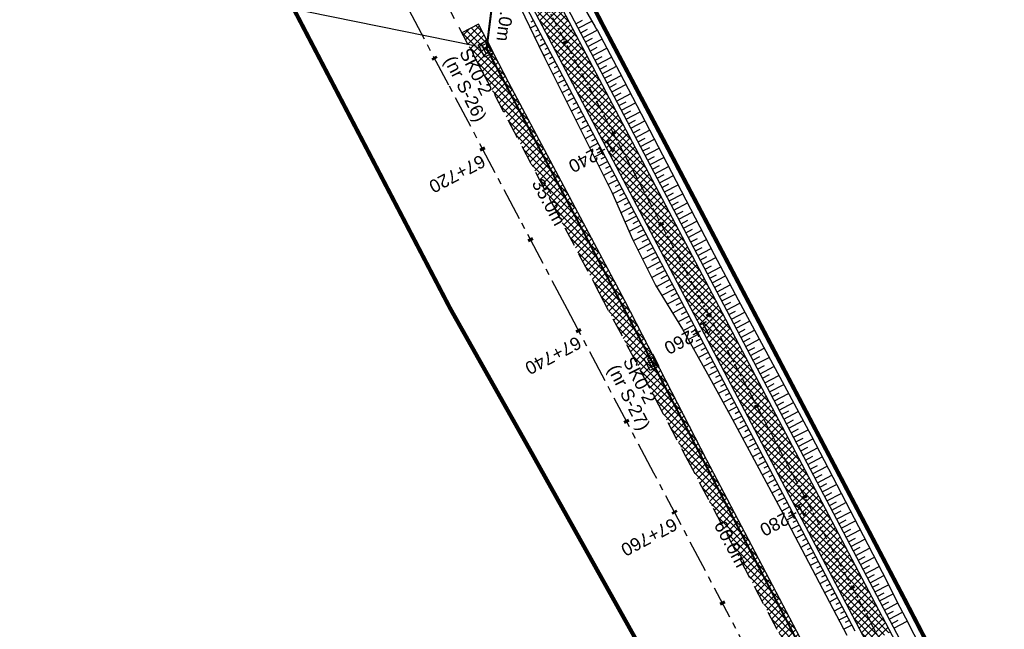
# Model space of a CAD drawing. Header units: metres. Extents: x 7529682 to 7533711, y 5721186 to 5727842.
# Tile 79 of 110: x 7530240 to 7530336, y 5726654 to 5726714. Entities that reach past the tile are written whole.
import ezdxf
from ezdxf import colors
from ezdxf.entities.mleader import LeaderData, LeaderLine
from ezdxf.math import Vec2, Vec3

# ---------------------------------------------------------------- set-up
doc = ezdxf.new("R2010")
doc.units = ezdxf.units.M
for name, pattern in [('817-dzialki-09-05-04$0$HIDDEN', [0.375, 0.25, -0.125]), ('CENTER', [50.8, 31.75, -6.35, 6.35, -6.35]), ('HIDDEN', [9.525, 6.35, -3.175])]:
    doc.linetypes.add(name, pattern=pattern)
for name, color, linetype in [('C-DROGI-SYTUACJA-ETYKIETY', 7, 'Continuous'), ('D-hatch-pobocza', 131, 'Continuous'), ('D-pobocza', 7, 'Continuous'), ('D-skarpa', 7, 'Continuous'), ('D-skarpa-kreskowanie', 7, 'Continuous')]:
    doc.layers.add(name, color=color, linetype=linetype)
doc.layers.add('D-hatch-ciag-pieszo-rowerowy', color=7, linetype='Continuous', lineweight=13, true_color=0xff9f80)
doc.layers.add('D-LR-etap-III', color=7, linetype='817-dzialki-09-05-04$0$HIDDEN', lineweight=50, true_color=0xff1aff)
for name, color, linetype, lineweight in [('D-krawędzie', 7, 'Continuous', 30), ('D-obrzeża', 7, 'Continuous', 30), ('D-oś', 10, 'CENTER', 30), ('Sieci-T-kanal technologiczny', 4, 'kt kanał technologiczny', 30)]:
    doc.layers.add(name, color=color, linetype=linetype, lineweight=lineweight)
for name, color, linetype, true_color in [('D-opis-KT-dlugosci', 7, 'Continuous', 0xff8000), ('D-opis-KT-studnie', 7, 'Continuous', 0xff8000), ('poprzeczki', 7, 'Continuous', 0x0000c7)]:
    doc.layers.add(name, color=color, linetype=linetype, true_color=true_color)
doc.styles.add('ARIAL', font='arial.ttf', dxfattribs={"height": 1})
doc.styles.get("Standard").update_dxf_attribs({"font": 'arial.ttf'})
doc.linetypes.add('kt kanał technologiczny', pattern='A,1,-0.8,["kt",Standard,S=0.5,R=0,X=-0.7,Y=-0.15],-0.3', length=2.1)
pattern_1 = [(45, (0, 0), (-0.33675960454, 0.33675960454), []), (135, (0, 0), (-0.33675960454, -0.33675960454), [])]

# ---------------------------------------------------------------- blocks, each defined once
blk = doc.blocks.new('AeccTickLine')
at = {"color": 0, "linetype": 'ByBlock', "lineweight": -2}
blk.add_line((0, 1), (0, -1), dxfattribs=at)
blk = doc.blocks.new('SKR2')
at = {"layer": 'Sieci-T-kanal technologiczny', "color": 2, "lineweight": 25}
for points in [[(0.028, -0.188), (0.958, -1.153), (0.282, -1.805), (-0.648, -0.84)], [(-0.038, -0.537), (0.607, -1.206), (0.233, -1.567), (-0.412, -0.898)]]:
    blk.add_lwpolyline(points, close=True, dxfattribs=at)
blk.add_lwpolyline([(-0.09, -1.232), (0.285, -0.872)], dxfattribs=at)

msp = doc.modelspace()

# ---------------------------------------------------------------- hatches: boundary and pattern name
at = {"layer": 'D-hatch-ciag-pieszo-rowerowy'}
h = msp.add_hatch(dxfattribs=at)
h.set_pattern_fill('ANSI37', color=256, scale=0.15, style=0)
h.set_pattern_definition(pattern_1)
h.paths.add_polyline_path([(7530290.543, 5726718.376, -0.059816), (7530286.289, 5726729.511), (7530285.062, 5726729.254, 0.060756), (7530289.362, 5726717.937), (7530322.484, 5726654.998), (7530323.29, 5726653.468), (7530324.387, 5726654.066), (7530323.59, 5726655.581)])
h.paths.add_polyline_path([(7530289.362, 5726717.937, -0.060756), (7530285.062, 5726729.254), (7530283.836, 5726728.997, 0.061696), (7530288.18, 5726717.498), (7530321.378, 5726654.416), (7530322.193, 5726652.869), (7530323.29, 5726653.468), (7530322.484, 5726654.998)])
at = {"layer": 'D-hatch-pobocza'}
h = msp.add_hatch(dxfattribs=at)
h.set_pattern_fill('ANSI37', color=256, scale=0.15, style=0)
h.set_pattern_definition(pattern_1)
h.paths.add_polyline_path([(7530484.05, 5726334.34), (7530471.92, 5726357.11), (7530458.95, 5726381.07), (7530447.57, 5726403.23), (7530435.55, 5726425.46), (7530424.34, 5726446.96), (7530408.22, 5726477.68), (7530396.72, 5726499.26), (7530381.74, 5726527.87), (7530371.44, 5726547.5), (7530359.58, 5726569.81), (7530349.42, 5726588.72), (7530332.29, 5726621.37), (7530323.72, 5726638.05), (7530306.54, 5726670.82), (7530298.56, 5726686.33), (7530287.26, 5726707.54), (7530284.291, 5726713.261), (7530282.67, 5726712.404), (7530284.501, 5726708.94), (7530291.376, 5726695.94), (7530296.046, 5726687.107), (7530304.464, 5726671.187), (7530316.604, 5726648.181), (7530333.058, 5726617.014), (7530350.004, 5726585.006), (7530367.258, 5726552.316), (7530385.763, 5726517.235), (7530404.054, 5726482.546), (7530421.087, 5726450.182), (7530442.442, 5726409.661), (7530463.421, 5726369.85), (7530489.269, 5726320.828), (7530506.412, 5726288.291), (7530524.315, 5726254.784), (7530540.549, 5726224.891), (7530548.273, 5726210.669), (7530551.697, 5726207.035), (7530543.21, 5726222.9), (7530538.34, 5726232.11), (7530533.7, 5726240.35), (7530511.95, 5726280.97), (7530499.24, 5726305.31)])

# ---------------------------------------------------------------- linework, layer by layer
at = {"layer": 'D-krawędzie', "linetype": 'HIDDEN', "ltscale": 0.3}
msp.add_lwpolyline([(7530204.081, 5726861.013), (7530247.82, 5726778.438), (7530252.22, 5726770.26), (7530259.735, 5726756.9), (7530263.782, 5726749.287), (7530270.196, 5726737.096), (7530272.433, 5726732.819), (7530276.009, 5726725.598), (7530279.7, 5726718.02), (7530284.501, 5726708.94), (7530291.376, 5726695.94), (7530296.046, 5726687.107), (7530304.464, 5726671.187), (7530316.604, 5726648.181), (7530333.058, 5726617.014), (7530350.004, 5726585.006), (7530367.258, 5726552.316), (7530385.763, 5726517.235), (7530404.054, 5726482.546)], dxfattribs=at)
at = {"layer": 'D-LR-etap-III', "ltscale": 10, "flags": 128}
msp.add_lwpolyline([(7531750.474, 5723895.103, 0.4, 0.4, 0), (7531750.505, 5723895.13, 0.4, 0.4, 0), (7531682.71, 5724022.92, 0.4, 0.4, 0), (7531619.177, 5724147.204, 0.4, 0.4, 0), (7531592.309, 5724198.489, 0.4, 0.4, 0), (7531553.264, 5724272.919, 0.4, 0.4, 0), (7531504.02, 5724366.79, 0.4, 0.4, 0), (7531482.09, 5724407.62, 0.4, 0.4, 0), (7531412.35, 5724541.183, 0.4, 0.4, 0), (7531388.464, 5724586.93, 0.4, 0.4, 0), (7531345.12, 5724669.94, 0.4, 0.4, 0), (7531127.66, 5725081.67, 0.4, 0.4, 0), (7531059.253, 5725211.041, 0.4, 0.4, 0), (7531008.007, 5725307.954, 0.4, 0.4, 0), (7530964.182, 5725390.836, 0.4, 0.4, 0), (7530914.557, 5725484.684, 0.4, 0.4, 0), (7530865.243, 5725577.494, 0.4, 0.4, 0), (7530840.085, 5725624.059, 0.4, 0.4, 0), (7530802.56, 5725694.925, 0.4, 0.4, 0), (7530755.54, 5725787.51, 0.4, 0.4, 0), (7530708.718, 5725876.303, 0.4, 0.4, 0), (7530695.12, 5725902.09, 0.4, 0.4, 0), (7530642.914, 5726001.078, 0.4, 0.4, 0), (7530634.935, 5726016.147, 0.4, 0.4, 0), (7530610.82, 5726061.93, 0.4, 0.4, 0), (7530610.82, 5726061.93, 0.4, 0.4, 0), (7530607.21, 5726063.51, 0.4, 0.4, 0), (7530597.42, 5726080.68, 0.4, 0.4, 0), (7530591.16, 5726088.44, 0.4, 0.4, 0), (7530581.28, 5726107.21, 0.4, 0.4, 0), (7530571.29, 5726130.56, 0.4, 0.4, 0), (7530549.555, 5726171.527, 0.4, 0.4, 0), (7530531.014, 5726206.474, 0.4, 0.4, 0), (7530516.461, 5726236.017, 0.4, 0.4, 0), (7530500.799, 5726266.141, 0.4, 0.4, 0), (7530491.35, 5726283.94, 0.4, 0.4, 0), (7530482.4, 5726303.41, 0.4, 0.4, 0), (7530482.4, 5726303.41, 0.4, 0.4, 0), (7530450.41, 5726357.28, 0.4, 0.4, 0), (7530397.759, 5726458.5, 0.4, 0.4, 0), (7530334.708, 5726583.665, 0.4, 0.4, 0), (7530303.939, 5726645.168, 0.4, 0.4, 0), (7530300.51, 5726651.778, 0.4, 0.4, 0), (7530289.214, 5726671.967, 0.4, 0.4, 0), (7530281.54, 5726685.57, 0.4, 0.4, 0), (7530261.371, 5726724.163, 0.4, 0.4, 0), (7530254.03, 5726738.21, 0.4, 0.4, 0), (7530197.22, 5726845.06, 0.4, 0.4, 0), (7530194.71, 5726849.15, 0.4, 0.4, 0), (7530195.92, 5726850.75, 0.4, 0.4, 0), (7530170.547, 5726892.961, 0.4, 0.4, 0), (7530143.175, 5726945.066, 0.4, 0.4, 0), (7530105.06, 5727018.32, 0.4, 0.4, 0), (7530100.06, 5727027.16, 0.4, 0.4, 0), (7530062.319, 5727099.625, 0.4, 0.4, 0), (7530015.379, 5727189.42, 0.4, 0.4, 0), (7529983.208, 5727250.207, 0.4, 0.4, 0), (7529953.284, 5727306.747, 0.4, 0.4, 0), (7529900.671, 5727406.159, 0.4, 0.4, 0), (7529890.63, 5727425.131, 0.4, 0.4, 0), (7529875.155, 5727454.426, 0.4, 0.4, 0), (7529857.56, 5727487.787, 0.4, 0.4, 0), (7529835.194, 5727530.193, 0.4, 0.4, 0), (7529811.741, 5727574.662, 0.4, 0.4, 0), (7529792.102, 5727611.923, 0.4, 0.4, 0), (7529768.066, 5727657.47, 0.4, 0.4, 0), (7529755.211, 5727682.131, 0.4, 0.4, 0), (7529753.31, 5727681.13, 0.4, 0.4, 0), (7529739.21, 5727707.77, 0.4, 0.4, 0), (7529735.395, 5727711.252, 0.4, 0.4, 0), (7529725.42, 5727730.2, 0.4, 0.4, 0), (7529723.55, 5727729.88, 0.4, 0.4, 0), (7529695.567, 5727782.932, 0.4, 0.4, 0), (7529717.68, 5727794.024, 0.4, 0.4, 0), (7529736.275, 5727758.647, 0.4, 0.4, 0), (7529736.275, 5727758.647, 0.4, 0.4, 0), (7529744.511, 5727750.406, 0.4, 0.4, 0), (7529744.511, 5727750.406, 0.4, 0.4, 0), (7529750.283, 5727738.55, 0.4, 0.4, 0), (7529777.109, 5727687.569, 0.4, 0.4, 0), (7529796.515, 5727651.33, 0.4, 0.4, 0), (7529814.938, 5727616.793, 0.4, 0.4, 0), (7529839.007, 5727572.304, 0.4, 0.4, 0), (7529860.618, 5727532.509, 0.4, 0.4, 0), (7529882.349, 5727491.504, 0.4, 0.4, 0), (7529904.865, 5727449.096, 0.4, 0.4, 0), (7529920.747, 5727418.885, 0.4, 0.4, 0), (7529946.677, 5727368.547, 0.4, 0.4, 0), (7529972.025, 5727320.573, 0.4, 0.4, 0), (7529987.74, 5727290.153, 0.4, 0.4, 0), (7529996.497, 5727273.662, 0.4, 0.4, 0), (7530017.541, 5727234.203, 0.4, 0.4, 0), (7530033.054, 5727204.864, 0.4, 0.4, 0), (7530051.623, 5727170.223, 0.4, 0.4, 0), (7530069.277, 5727137.016, 0.4, 0.4, 0), (7530089.385, 5727097.534, 0.4, 0.4, 0), (7530109.713, 5727060.747, 0.4, 0.4, 0), (7530136.77, 5727011.64, 0.4, 0.4, 0), (7530162.447, 5726962.744, 0.4, 0.4, 0), (7530187.674, 5726916.992, 0.4, 0.4, 0), (7530207.821, 5726879.335, 0.4, 0.4, 0), (7530230.626, 5726834.519, 0.4, 0.4, 0), (7530262.288, 5726776.618, 0.4, 0.4, 0), (7530277.51, 5726760.213, 0.4, 0.4, 0), (7530286.037, 5726744.107, 0.4, 0.4, 0), (7530288.097, 5726735.884, 0.4, 0.4, 0), (7530290.394, 5726725.047, 0.4, 0.4, 0), (7530296.177, 5726713.583, 0.4, 0.4, 0), (7530302.726, 5726701.182, 0.4, 0.4, 0), (7530325.685, 5726657.466, 0.4, 0.4, 0), (7530343.244, 5726623.649, 0.4, 0.4, 0), (7530360.23, 5726591.747, 0.4, 0.4, 0), (7530383.209, 5726548.059, 0.4, 0.4, 0), (7530406.018, 5726503.606, 0.4, 0.4, 0), (7530427.465, 5726462.62, 0.4, 0.4, 0), (7530447.928, 5726424.388, 0.4, 0.4, 0), (7530471.127, 5726379.921, 0.4, 0.4, 0), (7530490.501, 5726343.033, 0.4, 0.4, 0), (7530509.499, 5726306.733, 0.4, 0.4, 0), (7530529.89, 5726267.244, 0.4, 0.4, 0), (7530543.852, 5726238.99, 0.4, 0.4, 0), (7530554.809, 5726218.944, 0.4, 0.4, 0), (7530559.027, 5726212.223, 0.4, 0.4, 0), (7530563.061, 5726206.41, 0.4, 0.4, 0), (7530566.934, 5726200.464, 0.4, 0.4, 0), (7530569.771, 5726194.902, 0.4, 0.4, 0), (7530571.473, 5726191.282, 0.4, 0.4, 0), (7530572.839, 5726188.025, 0.4, 0.4, 0), (7530575.295, 5726182.035, 0.4, 0.4, 0), (7530579.737, 5726173.306, 0.4, 0.4, 0), (7530583.3, 5726167.41, 0.4, 0.4, 0), (7530593.4, 5726163.33, 0.4, 0.4, 0), (7530598.618, 5726155.264, 0.4, 0.4, 0), (7530608.258, 5726140.497, 0.4, 0.4, 0), (7530603.27, 5726136.83, 0.4, 0.4, 0), (7530606.53, 5726131.84, 0.4, 0.4, 0), (7530604.239, 5726124.217, 0.4, 0.4, 0), (7530605.847, 5726121.63, 0.4, 0.4, 0), (7530608.972, 5726116.164, 0.4, 0.4, 0), (7530618.114, 5726097.791, 0.4, 0.4, 0), (7530651.213, 5726034.96, 0.4, 0.4, 0), (7530670.244, 5725998.611, 0.4, 0.4, 0), (7530698.075, 5725945.953, 0.4, 0.4, 0), (7530716.506, 5725911.305, 0.4, 0.4, 0), (7530735.223, 5725875.667, 0.4, 0.4, 0), (7530752.504, 5725842.155, 0.4, 0.4, 0), (7530778.311, 5725793.501, 0.4, 0.4, 0), (7530797.5, 5725756.382, 0.4, 0.4, 0), (7530812.519, 5725728.289, 0.4, 0.4, 0), (7530820.039, 5725713.16, 0.4, 0.4, 0), (7530822.422, 5725710.194, 0.4, 0.4, 0), (7530833.155, 5725688.801, 0.4, 0.4, 0), (7530849.629, 5725656.159, 0.4, 0.4, 0), (7530867.983, 5725621.964, 0.4, 0.4, 0), (7530872.63, 5725612.888, 0.4, 0.4, 0), (7530880.354, 5725597.595, 0.4, 0.4, 0), (7530883.839, 5725593.389, 0.4, 0.4, 0), (7530891.782, 5725587.763, 0.4, 0.4, 0), (7530895.039, 5725584.281, 0.4, 0.4, 0), (7530897.034, 5725580.941, 0.4, 0.4, 0), (7530900.952, 5725579.946, 0.4, 0.4, 0), (7530904.81, 5725571.977, 0.4, 0.4, 0), (7530903.682, 5725568.566, 0.4, 0.4, 0), (7530908.901, 5725558.845, 0.4, 0.4, 0), (7530910.252, 5725545.672, 0.4, 0.4, 0), (7530912.873, 5725538.646, 0.4, 0.4, 0), (7530945.278, 5725478.464, 0.4, 0.4, 0), (7530959.692, 5725450.246, 0.4, 0.4, 0), (7531002.827, 5725368.192, 0.4, 0.4, 0), (7531044.704, 5725290.314, 0.4, 0.4, 0), (7531064.099, 5725253.213, 0.4, 0.4, 0), (7531083.01, 5725216.678, 0.4, 0.4, 0), (7531113.013, 5725158.466, 0.4, 0.4, 0), (7531137.364, 5725113.071, 0.4, 0.4, 0), (7531150.831, 5725086.712, 0.4, 0.4, 0), (7531159.746, 5725076.641, 0.4, 0.4, 0), (7531166.31, 5725074.58, 0.4, 0.4, 0), (7531172.29, 5725062.58, 0.4, 0.4, 0), (7531170.59, 5725055.606, 0.4, 0.4, 0), (7531173.733, 5725044.081, 0.4, 0.4, 0), (7531215.342, 5724964.86, 0.4, 0.4, 0), (7531238.054, 5724921.685, 0.4, 0.4, 0), (7531262.39, 5724875.283, 0.4, 0.4, 0), (7531295.587, 5724811.266, 0.4, 0.4, 0), (7531348.488, 5724712.363, 0.4, 0.4, 0), (7531363.741, 5724682.684, 0.4, 0.4, 0), (7531366.987, 5724675.865, 0.4, 0.4, 0), (7531382.541, 5724646.111, 0.4, 0.4, 0), (7531401.299, 5724610.875, 0.4, 0.4, 0), (7531428.965, 5724558.862, 0.4, 0.4, 0), (7531449.111, 5724520.398, 0.4, 0.4, 0), (7531477.293, 5724465.831, 0.4, 0.4, 0), (7531500.996, 5724421.113, 0.4, 0.4, 0), (7531512.122, 5724400.549, 0.4, 0.4, 0), (7531513.782, 5724396.757, 0.4, 0.4, 0), (7531526.32, 5724379.39, 0.4, 0.4, 0), (7531566.784, 5724302.736, 0.4, 0.4, 0), (7531612.277, 5724225.61, 0.4, 0.4, 0), (7531620.493, 5724210.548, 0.4, 0.4, 0), (7531631.578, 5724196.258, 0.4, 0.4, 0), (7531653.484, 5724152.434, 0.4, 0.4, 0), (7531661.151, 5724128.494, 0.4, 0.4, 0), (7531673.881, 5724101.186, 0.4, 0.4, 0), (7531684.691, 5724081.184, 0.4, 0.4, 0), (7531699.212, 5724051.17, 0.4, 0.4, 0), (7531704.034, 5724040.584, 0.4, 0.4, 0), (7531704.034, 5724040.584, 0.4, 0.4, 0), (7531703.913, 5724037.17, 0.4, 0.4, 0), (7531736.42, 5723969.232, 0.4, 0.4, 0), (7531738.285, 5723967.699, 0.4, 0.4, 0), (7531742.181, 5723962.346, 0.4, 0.4, 0), (7531744.286, 5723958.616, 0.4, 0.4, 0), (7531755.393, 5723944.193, 0.4, 0.4, 0), (7531758.69, 5723936.76, 0.4, 0.4, 0), (7531780.08, 5723929.25, 0.4, 0.4, 0), (7531792.612, 5723906.338, 0.4, 0.4, 0), (7531792.612, 5723906.338, 0.4, 0.4, 0), (7531756.962, 5723883.055, 0.4, 0.4, 0), (7531750.46, 5723895.13, 0.4, 0.4, 0), (7531750.46, 5723895.13, 0, 0, 0)], format="xyseb", dxfattribs=at)
at = {"layer": 'D-obrzeża'}
msp.add_lwpolyline([(7530280.403, 5726739.321), (7530281.108, 5726737.815, -0.03899), (7530283.13, 5726732.041), (7530283.709, 5726729.533, 0.064463), (7530288.18, 5726717.498), (7530321.378, 5726654.416)], format="xyb", dxfattribs=at)
at = {"layer": 'D-obrzeża', "linetype": 'ByBlock'}
msp.add_lwpolyline([(7530323.59, 5726655.58), (7530290.543, 5726718.376, -0.064463), (7530286.072, 5726730.411), (7530284.652, 5726736.563, 0.051126), (7530283.992, 5726738.494), (7530283.277, 5726740.048)], format="xyb", dxfattribs=at)
at = {"layer": 'D-obrzeża'}
for points in [[(7530323.59, 5726655.581), (7530341.029, 5726622.467), (7530357.948, 5726590.066), (7530380.911, 5726546.861), (7530404.057, 5726502.584), (7530425.547, 5726461.605)], [(7530321.378, 5726654.416), (7530338.815, 5726621.306), (7530355.736, 5726588.901), (7530378.7, 5726545.696), (7530401.842, 5726501.425), (7530423.333, 5726460.444)]]:
    msp.add_lwpolyline(points, dxfattribs=at)
at = {"layer": 'D-oś', "ltscale": 0.03}
msp.add_lwpolyline([(7530204.666, 5726877.528), (7530227.909, 5726832.904), (7530259.102, 5726774.826, 0.063585), (7530264.989, 5726766.578), (7530268.47, 5726762.818, -0.065084), (7530272.969, 5726756.475), (7530281.424, 5726740.504, -0.065084), (7530284.142, 5726733.217), (7530284.891, 5726729.972, 0.064463), (7530289.362, 5726717.937), (7530322.484, 5726654.998), (7530339.922, 5726621.886), (7530356.842, 5726589.483), (7530379.806, 5726546.279), (7530402.949, 5726502.005), (7530424.44, 5726461.025)], format="xyb", dxfattribs=at)
at = {"layer": 'D-oś', "ltscale": 0.1}
msp.add_lwpolyline([(7530400.958, 5726480.914), (7530382.667, 5726515.602), (7530364.162, 5726550.682), (7530346.91, 5726583.371), (7530329.964, 5726615.378), (7530313.508, 5726646.548), (7530301.37, 5726669.551), (7530292.952, 5726685.471), (7530288.281, 5726694.304), (7530281.407, 5726707.304), (7530276.579, 5726716.435), (7530272.867, 5726724.055), (7530269.314, 5726731.231), (7530267.097, 5726735.47), (7530260.688, 5726747.65), (7530256.664, 5726755.22), (7530249.153, 5726768.573), (7530244.732, 5726776.79), (7530200.988, 5726859.376)], dxfattribs=at)
at = {"layer": 'D-pobocza'}
for points in [[(7530280.762, 5726737.632), (7530280.762, 5726737.632, -0.053073), (7530282.643, 5726731.929), (7530283.237, 5726729.358, 0.064463), (7530287.708, 5726717.322), (7530320.936, 5726654.183)], [(7530285.148, 5726736.638), (7530286.545, 5726730.587, 0.064463), (7530291.016, 5726718.551), (7530324.033, 5726655.813)], [(7530324.032, 5726655.814), (7530341.472, 5726622.699), (7530358.39, 5726590.299), (7530381.354, 5726547.095), (7530404.5, 5726502.816), (7530425.99, 5726461.837), (7530446.37, 5726422.955), (7530469.336, 5726378.97), (7530488.808, 5726342.142), (7530507.967, 5726305.936), (7530528.543, 5726266.549), (7530543.47, 5726237.456), (7530554.277, 5726217.509, 0.020438), (7530555.929, 5726214.736), (7530563.577, 5726203.019, -0.024166), (7530565.554, 5726199.643), (7530568.768, 5726193.493, -0.021495), (7530570.611, 5726189.564), (7530573.478, 5726182.701, 0.022535), (7530575.38, 5726178.667), (7530582.909, 5726164.407)]]:
    msp.add_lwpolyline(points, format="xyb", dxfattribs=at)
msp.add_lwpolyline([(7530408.22, 5726477.68), (7530396.72, 5726499.26), (7530381.74, 5726527.87), (7530371.44, 5726547.5), (7530359.58, 5726569.81), (7530349.42, 5726588.72), (7530332.29, 5726621.37), (7530323.72, 5726638.05), (7530306.54, 5726670.82), (7530298.56, 5726686.33), (7530287.26, 5726707.54), (7530284.291, 5726713.261), (7530282.67, 5726712.404)], dxfattribs=at)
at = {"layer": 'D-skarpa', "linetype": 'Continuous'}
for points in [[(7530293.158, 5726717.333), (7530295.653, 5726712.996), (7530295.703, 5726712.911), (7530295.875, 5726712.623), (7530298.026, 5726708.595), (7530302.64, 5726699.723), (7530304.941, 5726695.284), (7530307.242, 5726690.845), (7530309.571, 5726686.42), (7530314.316, 5726677.617), (7530316.687, 5726673.215), (7530321.296, 5726664.34), (7530323.599, 5726659.902), (7530325.337, 5726656.5), (7530325.873, 5726655.45), (7530333.053, 5726641.4)], [(7530288.395, 5726714.827), (7530290.567, 5726710.32), (7530290.609, 5726710.23), (7530290.752, 5726709.927), (7530292.792, 5726705.84), (7530297.277, 5726696.9), (7530299.283, 5726692.306), (7530301.533, 5726687.84), (7530304.166, 5726683.576), (7530306.593, 5726679.203), (7530309.013, 5726674.826), (7530311.382, 5726670.423), (7530313.744, 5726666.016), (7530320.155, 5726653.773)]]:
    msp.add_lwpolyline(points, dxfattribs=at)
at = {"layer": 'D-skarpa-kreskowanie', "linetype": 'Continuous'}
for p, q in [((7530289.667, 5726713.6, 107.377), (7530289.395, 5726713.457, 107.172)), ((7530293.782, 5726713.294, 107.488), (7530294.434, 5726713.638, 106.997)), ((7530294.015, 5726712.852, 107.484), (7530295.336, 5726713.547, 106.489)), ((7530289.9, 5726713.157, 107.373), (7530289.341, 5726712.863, 106.952)), ((7530290.132, 5726712.715, 107.368), (7530289.845, 5726712.564, 107.152)), ((7530294.248, 5726712.41, 107.479), (7530294.917, 5726712.761, 106.976)), ((7530294.481, 5726711.967, 107.478), (7530295.839, 5726712.682, 106.455)), ((7530290.365, 5726712.272, 107.364), (7530289.776, 5726711.962, 106.92)), ((7530290.598, 5726711.83, 107.36), (7530290.295, 5726711.671, 107.132)), ((7530294.714, 5726711.525, 107.479), (7530295.396, 5726711.883, 106.965)), ((7530294.947, 5726711.082, 107.479), (7530296.313, 5726711.801, 106.45)), ((7530290.831, 5726711.387, 107.355), (7530290.21, 5726711.061, 106.887)), ((7530291.297, 5726710.502, 107.348), (7530290.643, 5726710.158, 106.856)), ((7530291.064, 5726710.945, 107.351), (7530290.746, 5726710.777, 107.111)), ((7530295.18, 5726710.64, 107.48), (7530295.864, 5726711, 106.964)), ((7530295.412, 5726710.197, 107.48), (7530296.785, 5726710.919, 106.447)), ((7530291.762, 5726709.618, 107.349), (7530291.084, 5726709.261, 106.838)), ((7530291.53, 5726710.06, 107.349), (7530291.195, 5726709.884, 107.097)), ((7530295.645, 5726709.755, 107.481), (7530296.333, 5726710.116, 106.963)), ((7530295.878, 5726709.312, 107.482), (7530297.256, 5726710.037, 106.444)), ((7530292.228, 5726708.733, 107.35), (7530291.531, 5726708.366, 106.825)), ((7530291.995, 5726709.175, 107.35), (7530291.651, 5726708.994, 107.091)), ((7530296.111, 5726708.87, 107.482), (7530296.801, 5726709.233, 106.962)), ((7530296.344, 5726708.427, 107.483), (7530297.727, 5726709.155, 106.441)), ((7530292.694, 5726707.848, 107.351), (7530291.978, 5726707.471, 106.812)), ((7530292.461, 5726708.29, 107.351), (7530292.108, 5726708.104, 107.085)), ((7530296.577, 5726707.985, 107.483), (7530297.27, 5726708.349, 106.961)), ((7530296.81, 5726707.542, 107.484), (7530298.195, 5726708.271, 106.44)), ((7530293.16, 5726706.963, 107.352), (7530292.425, 5726706.576, 106.799)), ((7530292.927, 5726707.405, 107.352), (7530292.564, 5726707.214, 107.079)), ((7530297.042, 5726707.1, 107.484), (7530297.734, 5726707.464, 106.963)), ((7530297.275, 5726706.657, 107.485), (7530298.656, 5726707.384, 106.445)), ((7530293.625, 5726706.078, 107.354), (7530292.872, 5726705.681, 106.786)), ((7530293.392, 5726706.52, 107.353), (7530293.02, 5726706.324, 107.073)), ((7530297.508, 5726706.215, 107.485), (7530298.197, 5726706.578, 106.966)), ((7530297.741, 5726705.772, 107.486), (7530299.117, 5726706.497, 106.449)), ((7530297.974, 5726705.33, 107.487), (7530298.661, 5726705.692, 106.969)), ((7530294.091, 5726705.193, 107.355), (7530293.32, 5726704.787, 106.774)), ((7530293.858, 5726705.635, 107.354), (7530293.477, 5726705.435, 107.067)), ((7530294.324, 5726704.75, 107.355), (7530293.934, 5726704.545, 107.062)), ((7530298.207, 5726704.888, 107.487), (7530299.579, 5726705.61, 106.453)), ((7530298.44, 5726704.445, 107.488), (7530299.124, 5726704.806, 106.972)), ((7530298.672, 5726704.003, 107.488), (7530300.04, 5726704.722, 106.458)), ((7530294.557, 5726704.308, 107.356), (7530293.769, 5726703.893, 106.762)), ((7530294.789, 5726703.865, 107.356), (7530294.391, 5726703.656, 107.056)), ((7530298.905, 5726703.56, 107.489), (7530299.588, 5726703.919, 106.974)), ((7530299.138, 5726703.118, 107.489), (7530300.501, 5726703.835, 106.462)), ((7530295.022, 5726703.423, 107.357), (7530294.217, 5726702.999, 106.75)), ((7530295.255, 5726702.98, 107.357), (7530294.848, 5726702.766, 107.051)), ((7530299.371, 5726702.675, 107.49), (7530300.052, 5726703.033, 106.977)), ((7530299.604, 5726702.233, 107.49), (7530300.963, 5726702.948, 106.467)), ((7530295.488, 5726702.538, 107.358), (7530294.666, 5726702.105, 106.738)), ((7530295.721, 5726702.096, 107.359), (7530295.305, 5726701.877, 107.046)), ((7530299.837, 5726701.79, 107.491), (7530300.515, 5726702.147, 106.98)), ((7530300.07, 5726701.348, 107.492), (7530301.424, 5726702.061, 106.471)), ((7530295.954, 5726701.653, 107.359), (7530295.114, 5726701.211, 106.727)), ((7530296.187, 5726701.211, 107.36), (7530295.763, 5726700.987, 107.04)), ((7530300.302, 5726700.905, 107.492), (7530300.979, 5726701.261, 106.983)), ((7530300.535, 5726700.463, 107.493), (7530301.885, 5726701.173, 106.475)), ((7530296.419, 5726700.768, 107.36), (7530295.563, 5726700.317, 106.715)), ((7530296.652, 5726700.326, 107.361), (7530296.22, 5726700.098, 107.035)), ((7530300.768, 5726700.02, 107.493), (7530301.442, 5726700.375, 106.985)), ((7530301.001, 5726699.578, 107.494), (7530302.347, 5726700.286, 106.48)), ((7530296.885, 5726699.883, 107.361), (7530296.011, 5726699.423, 106.703)), ((7530297.351, 5726698.998, 107.362), (7530296.46, 5726698.529, 106.691)), ((7530297.118, 5726699.441, 107.362), (7530296.677, 5726699.208, 107.029)), ((7530301.234, 5726699.135, 107.494), (7530301.906, 5726699.489, 106.988)), ((7530301.467, 5726698.693, 107.495), (7530302.808, 5726699.399, 106.485)), ((7530297.817, 5726698.113, 107.364), (7530296.908, 5726697.635, 106.679)), ((7530297.584, 5726698.556, 107.363), (7530297.134, 5726698.319, 107.024)), ((7530301.699, 5726698.251, 107.495), (7530302.369, 5726698.603, 106.991)), ((7530301.932, 5726697.808, 107.496), (7530303.268, 5726698.511, 106.49)), ((7530298.282, 5726697.228, 107.365), (7530297.348, 5726696.737, 106.661)), ((7530298.049, 5726697.671, 107.364), (7530297.591, 5726697.43, 107.019)), ((7530302.165, 5726697.366, 107.497), (7530302.832, 5726697.716, 106.994)), ((7530302.398, 5726696.923, 107.497), (7530303.728, 5726697.623, 106.495)), ((7530298.748, 5726696.343, 107.366), (7530297.749, 5726695.818, 106.614)), ((7530298.515, 5726696.786, 107.365), (7530298.032, 5726696.532, 107.001)), ((7530302.631, 5726696.481, 107.498), (7530303.295, 5726696.83, 106.998)), ((7530302.864, 5726696.038, 107.498), (7530304.189, 5726696.735, 106.5)), ((7530299.214, 5726695.459, 107.367), (7530298.151, 5726694.899, 106.566)), ((7530298.981, 5726695.901, 107.366), (7530298.465, 5726695.63, 106.978)), ((7530303.097, 5726695.596, 107.499), (7530303.758, 5726695.944, 107.001)), ((7530303.329, 5726695.153, 107.499), (7530304.649, 5726695.848, 106.505)), ((7530299.679, 5726694.574, 107.368), (7530298.552, 5726693.98, 106.519)), ((7530299.447, 5726695.016, 107.367), (7530298.899, 5726694.728, 106.955)), ((7530303.562, 5726694.711, 107.5), (7530304.221, 5726695.057, 107.004)), ((7530303.795, 5726694.268, 107.5), (7530305.109, 5726694.96, 106.51)), ((7530304.028, 5726693.826, 107.501), (7530304.684, 5726694.171, 107.007)), ((7530300.145, 5726693.689, 107.369), (7530298.953, 5726693.061, 106.471)), ((7530299.912, 5726694.131, 107.369), (7530299.332, 5726693.826, 106.932)), ((7530300.378, 5726693.246, 107.37), (7530299.766, 5726692.924, 106.909)), ((7530304.261, 5726693.383, 107.502), (7530305.569, 5726694.072, 106.516)), ((7530304.494, 5726692.941, 107.502), (7530305.147, 5726693.284, 107.01)), ((7530300.611, 5726692.804, 107.37), (7530299.363, 5726692.147, 106.43)), ((7530300.844, 5726692.361, 107.371), (7530300.216, 5726692.031, 106.898)), ((7530304.727, 5726692.498, 107.503), (7530306.03, 5726693.184, 106.521)), ((7530304.959, 5726692.056, 107.503), (7530305.61, 5726692.398, 107.013)), ((7530305.192, 5726691.613, 107.504), (7530306.49, 5726692.296, 106.526)), ((7530301.077, 5726691.919, 107.371), (7530299.813, 5726691.254, 106.419)), ((7530301.309, 5726691.476, 107.372), (7530300.674, 5726691.142, 106.893)), ((7530305.425, 5726691.171, 107.504), (7530306.073, 5726691.512, 107.017)), ((7530305.658, 5726690.729, 107.505), (7530306.95, 5726691.408, 106.532)), ((7530301.542, 5726691.034, 107.373), (7530300.263, 5726690.361, 106.409)), ((7530301.775, 5726690.591, 107.373), (7530301.132, 5726690.253, 106.888)), ((7530305.891, 5726690.286, 107.506), (7530306.535, 5726690.625, 107.02)), ((7530306.124, 5726689.844, 107.506), (7530307.412, 5726690.522, 106.535)), ((7530302.008, 5726690.149, 107.374), (7530300.713, 5726689.467, 106.398)), ((7530302.241, 5726689.706, 107.374), (7530301.589, 5726689.364, 106.883)), ((7530306.357, 5726689.401, 107.507), (7530307.001, 5726689.74, 107.021)), ((7530306.589, 5726688.959, 107.507), (7530307.878, 5726689.637, 106.536)), ((7530302.474, 5726689.264, 107.375), (7530301.163, 5726688.574, 106.387)), ((7530302.707, 5726688.821, 107.375), (7530302.047, 5726688.475, 106.879)), ((7530306.822, 5726688.516, 107.508), (7530307.467, 5726688.855, 107.022)), ((7530307.055, 5726688.074, 107.508), (7530308.344, 5726688.752, 106.538)), ((7530302.939, 5726688.379, 107.376), (7530301.627, 5726687.688, 106.387)), ((7530303.405, 5726687.494, 107.377), (7530302.153, 5726686.835, 106.434)), ((7530303.172, 5726687.937, 107.376), (7530302.531, 5726687.599, 106.893)), ((7530307.288, 5726687.631, 107.509), (7530307.932, 5726687.97, 107.023)), ((7530307.521, 5726687.189, 107.509), (7530308.809, 5726687.867, 106.539)), ((7530303.871, 5726686.609, 107.378), (7530302.68, 5726685.983, 106.481)), ((7530303.638, 5726687.052, 107.378), (7530303.027, 5726686.73, 106.918)), ((7530307.754, 5726686.746, 107.51), (7530308.398, 5726687.085, 107.025)), ((7530307.987, 5726686.304, 107.511), (7530309.275, 5726686.982, 106.54)), ((7530304.337, 5726685.724, 107.379), (7530303.207, 5726685.13, 106.528)), ((7530304.104, 5726686.167, 107.379), (7530303.524, 5726685.861, 106.942)), ((7530308.219, 5726685.861, 107.511), (7530308.864, 5726686.2, 107.026)), ((7530308.452, 5726685.419, 107.512), (7530309.744, 5726686.099, 106.538)), ((7530304.802, 5726684.839, 107.38), (7530303.733, 5726684.277, 106.575)), ((7530304.569, 5726685.282, 107.38), (7530304.02, 5726684.992, 106.966)), ((7530308.685, 5726684.976, 107.512), (7530309.333, 5726685.318, 107.024)), ((7530308.918, 5726684.534, 107.513), (7530310.219, 5726685.219, 106.533)), ((7530305.268, 5726683.954, 107.381), (7530304.253, 5726683.42, 106.617)), ((7530305.035, 5726684.397, 107.381), (7530304.516, 5726684.124, 106.99)), ((7530309.151, 5726684.091, 107.513), (7530309.803, 5726684.435, 107.022)), ((7530309.384, 5726683.649, 107.514), (7530310.693, 5726684.338, 106.527)), ((7530305.734, 5726683.069, 107.383), (7530304.738, 5726682.545, 106.632)), ((7530305.501, 5726683.512, 107.382), (7530304.998, 5726683.247, 107.003)), ((7530309.617, 5726683.207, 107.514), (7530310.274, 5726683.552, 107.019)), ((7530309.849, 5726682.764, 107.515), (7530311.168, 5726683.458, 106.522)), ((7530310.082, 5726682.322, 107.516), (7530310.744, 5726682.67, 107.017)), ((7530306.199, 5726682.184, 107.384), (7530305.223, 5726681.671, 106.648)), ((7530305.967, 5726682.627, 107.383), (7530305.474, 5726682.368, 107.012)), ((7530306.432, 5726681.742, 107.384), (7530305.949, 5726681.488, 107.02)), ((7530310.315, 5726681.879, 107.516), (7530311.642, 5726682.578, 106.516)), ((7530310.548, 5726681.437, 107.517), (7530311.214, 5726681.787, 107.015)), ((7530310.781, 5726680.994, 107.517), (7530312.117, 5726681.697, 106.511)), ((7530306.665, 5726681.3, 107.385), (7530305.709, 5726680.796, 106.664)), ((7530306.898, 5726680.857, 107.385), (7530306.425, 5726680.608, 107.029)), ((7530311.014, 5726680.552, 107.518), (7530311.684, 5726680.904, 107.013)), ((7530311.247, 5726680.109, 107.518), (7530312.591, 5726680.817, 106.505)), ((7530307.131, 5726680.415, 107.386), (7530306.194, 5726679.922, 106.68)), ((7530307.364, 5726679.972, 107.386), (7530306.9, 5726679.728, 107.037)), ((7530311.479, 5726679.667, 107.519), (7530312.154, 5726680.022, 107.011)), ((7530311.712, 5726679.224, 107.519), (7530313.066, 5726679.937, 106.5)), ((7530307.597, 5726679.53, 107.387), (7530306.679, 5726679.047, 106.696)), ((7530307.829, 5726679.087, 107.388), (7530307.375, 5726678.848, 107.045)), ((7530311.945, 5726678.782, 107.52), (7530312.624, 5726679.139, 107.008)), ((7530312.178, 5726678.339, 107.521), (7530313.541, 5726679.056, 106.494)), ((7530308.062, 5726678.645, 107.388), (7530307.163, 5726678.171, 106.711)), ((7530308.295, 5726678.202, 107.389), (7530307.85, 5726677.968, 107.053)), ((7530312.411, 5726677.897, 107.521), (7530313.094, 5726678.257, 107.006)), ((7530312.644, 5726677.454, 107.522), (7530314.015, 5726678.176, 106.489)), ((7530308.528, 5726677.76, 107.389), (7530307.647, 5726677.296, 106.726)), ((7530308.761, 5726677.317, 107.39), (7530308.325, 5726677.088, 107.061)), ((7530312.877, 5726677.012, 107.522), (7530313.564, 5726677.374, 107.004)), ((7530313.109, 5726676.57, 107.523), (7530314.489, 5726677.296, 106.483)), ((7530308.994, 5726676.875, 107.39), (7530308.131, 5726676.421, 106.74)), ((7530309.459, 5726675.99, 107.391), (7530308.615, 5726675.546, 106.755)), ((7530309.226, 5726676.432, 107.391), (7530308.8, 5726676.208, 107.069)), ((7530313.342, 5726676.127, 107.523), (7530314.034, 5726676.491, 107.002)), ((7530313.575, 5726675.685, 107.524), (7530314.964, 5726676.415, 106.478)), ((7530309.925, 5726675.105, 107.393), (7530309.097, 5726674.669, 106.769)), ((7530309.692, 5726675.547, 107.392), (7530309.275, 5726675.328, 107.077)), ((7530313.808, 5726675.242, 107.524), (7530314.504, 5726675.609, 107)), ((7530314.041, 5726674.8, 107.525), (7530315.438, 5726675.535, 106.473)), ((7530310.391, 5726674.22, 107.394), (7530309.571, 5726673.789, 106.776)), ((7530310.158, 5726674.662, 107.393), (7530309.746, 5726674.446, 107.083)), ((7530314.274, 5726674.357, 107.526), (7530314.974, 5726674.726, 106.998)), ((7530314.507, 5726673.915, 107.526), (7530315.912, 5726674.654, 106.467)), ((7530310.856, 5726673.335, 107.395), (7530310.045, 5726672.908, 106.783)), ((7530310.624, 5726673.778, 107.394), (7530310.216, 5726673.563, 107.087)), ((7530314.739, 5726673.472, 107.527), (7530315.444, 5726673.843, 106.996)), ((7530314.972, 5726673.03, 107.527), (7530316.386, 5726673.774, 106.462)), ((7530311.322, 5726672.45, 107.396), (7530310.518, 5726672.027, 106.79)), ((7530311.089, 5726672.893, 107.395), (7530310.685, 5726672.68, 107.091)), ((7530315.205, 5726672.587, 107.528), (7530315.914, 5726672.96, 106.994)), ((7530315.438, 5726672.145, 107.528), (7530316.855, 5726672.891, 106.461)), ((7530311.788, 5726671.565, 107.397), (7530310.992, 5726671.146, 106.798)), ((7530311.555, 5726672.008, 107.397), (7530311.155, 5726671.797, 107.095)), ((7530315.671, 5726671.702, 107.529), (7530316.378, 5726672.075, 106.996)), ((7530315.904, 5726671.26, 107.53), (7530317.316, 5726672.003, 106.465)), ((7530316.136, 5726670.817, 107.53), (7530316.842, 5726671.188, 106.999)), ((7530312.254, 5726670.68, 107.398), (7530311.466, 5726670.266, 106.805)), ((7530312.021, 5726671.123, 107.398), (7530311.625, 5726670.914, 107.099)), ((7530312.486, 5726670.238, 107.399), (7530312.094, 5726670.031, 107.103)), ((7530316.369, 5726670.375, 107.531), (7530317.777, 5726671.116, 106.47)), ((7530316.602, 5726669.932, 107.531), (7530317.305, 5726670.302, 107.002)), ((7530316.835, 5726669.49, 107.532), (7530318.238, 5726670.228, 106.475)), ((7530312.719, 5726669.795, 107.399), (7530311.938, 5726669.384, 106.811)), ((7530312.952, 5726669.353, 107.4), (7530312.563, 5726669.148, 107.107)), ((7530317.068, 5726669.048, 107.532), (7530317.768, 5726669.416, 107.005)), ((7530317.301, 5726668.605, 107.533), (7530318.699, 5726669.341, 106.48)), ((7530313.185, 5726668.91, 107.4), (7530312.411, 5726668.503, 106.817)), ((7530313.418, 5726668.468, 107.401), (7530313.032, 5726668.265, 107.111)), ((7530317.534, 5726668.163, 107.533), (7530318.231, 5726668.53, 107.008)), ((7530317.766, 5726667.72, 107.534), (7530319.16, 5726668.453, 106.484)), ((7530313.651, 5726668.025, 107.402), (7530312.883, 5726667.621, 106.823)), ((7530313.884, 5726667.583, 107.402), (7530313.501, 5726667.382, 107.114)), ((7530317.999, 5726667.278, 107.535), (7530318.695, 5726667.644, 107.011)), ((7530318.232, 5726666.835, 107.535), (7530319.62, 5726667.566, 106.489)), ((7530314.116, 5726667.141, 107.403), (7530313.356, 5726666.74, 106.829)), ((7530314.349, 5726666.698, 107.403), (7530313.971, 5726666.499, 107.118)), ((7530318.465, 5726666.393, 107.536), (7530319.158, 5726666.757, 107.014)), ((7530318.698, 5726665.95, 107.536), (7530320.081, 5726666.678, 106.494)), ((7530314.582, 5726666.256, 107.404), (7530313.826, 5726665.858, 106.834)), ((7530314.815, 5726665.813, 107.404), (7530314.437, 5726665.614, 107.119)), ((7530318.931, 5726665.508, 107.537), (7530319.621, 5726665.871, 107.017)), ((7530319.164, 5726665.065, 107.537), (7530320.542, 5726665.791, 106.499)), ((7530315.048, 5726665.371, 107.405), (7530314.29, 5726664.972, 106.834)), ((7530315.514, 5726664.486, 107.406), (7530314.754, 5726664.086, 106.834)), ((7530315.281, 5726664.928, 107.405), (7530314.902, 5726664.729, 107.12)), ((7530319.396, 5726664.623, 107.538), (7530320.085, 5726664.985, 107.019)), ((7530319.629, 5726664.18, 107.538), (7530321.003, 5726664.903, 106.503)), ((7530315.979, 5726663.601, 107.407), (7530315.218, 5726663.2, 106.834)), ((7530315.746, 5726664.043, 107.407), (7530315.366, 5726663.843, 107.12)), ((7530319.862, 5726663.738, 107.539), (7530320.548, 5726664.099, 107.022)), ((7530320.095, 5726663.295, 107.54), (7530321.464, 5726664.016, 106.508)), ((7530316.445, 5726662.716, 107.408), (7530315.682, 5726662.314, 106.834)), ((7530316.212, 5726663.158, 107.408), (7530315.831, 5726662.958, 107.121)), ((7530320.328, 5726662.853, 107.54), (7530321.011, 5726663.213, 107.025)), ((7530320.561, 5726662.411, 107.541), (7530321.925, 5726663.128, 106.513)), ((7530316.911, 5726661.831, 107.409), (7530316.146, 5726661.429, 106.833)), ((7530316.678, 5726662.273, 107.409), (7530316.296, 5726662.072, 107.121)), ((7530320.794, 5726661.968, 107.541), (7530321.474, 5726662.326, 107.028)), ((7530321.026, 5726661.526, 107.542), (7530322.385, 5726662.241, 106.518)), ((7530317.376, 5726660.946, 107.41), (7530316.61, 5726660.543, 106.833)), ((7530317.144, 5726661.388, 107.41), (7530316.761, 5726661.187, 107.122)), ((7530321.259, 5726661.083, 107.542), (7530321.937, 5726661.44, 107.031)), ((7530321.492, 5726660.641, 107.543), (7530322.846, 5726661.353, 106.523)), ((7530317.842, 5726660.061, 107.412), (7530317.074, 5726659.657, 106.833)), ((7530317.609, 5726660.503, 107.411), (7530317.226, 5726660.302, 107.122)), ((7530321.725, 5726660.198, 107.543), (7530322.401, 5726660.554, 107.034)), ((7530321.958, 5726659.756, 107.544), (7530323.307, 5726660.466, 106.528)), ((7530322.191, 5726659.313, 107.545), (7530322.864, 5726659.667, 107.037)), ((7530318.308, 5726659.176, 107.413), (7530317.538, 5726658.771, 106.833)), ((7530318.075, 5726659.619, 107.412), (7530317.69, 5726659.416, 107.122)), ((7530318.541, 5726658.734, 107.413), (7530318.155, 5726658.531, 107.123)), ((7530322.424, 5726658.871, 107.545), (7530323.765, 5726659.577, 106.534)), ((7530322.656, 5726658.428, 107.546), (7530323.325, 5726658.78, 107.042)), ((7530322.889, 5726657.986, 107.546), (7530324.22, 5726658.686, 106.544)), ((7530318.774, 5726658.291, 107.414), (7530318.002, 5726657.885, 106.832)), ((7530319.006, 5726657.849, 107.414), (7530318.62, 5726657.645, 107.123)), ((7530323.122, 5726657.543, 107.547), (7530323.785, 5726657.892, 107.048)), ((7530323.355, 5726657.101, 107.547), (7530324.675, 5726657.795, 106.553)), ((7530319.239, 5726657.406, 107.415), (7530318.466, 5726656.999, 106.832)), ((7530319.472, 5726656.964, 107.415), (7530319.085, 5726656.76, 107.124)), ((7530323.588, 5726656.658, 107.548), (7530324.245, 5726657.004, 107.053)), ((7530323.821, 5726656.216, 107.548), (7530325.13, 5726656.905, 106.562)), ((7530319.705, 5726656.521, 107.416), (7530318.93, 5726656.113, 106.832)), ((7530319.938, 5726656.079, 107.417), (7530319.55, 5726655.875, 107.124)), ((7530324.054, 5726655.774, 107.549), (7530324.705, 5726656.117, 107.058)), ((7530324.287, 5726655.331, 107.55), (7530325.584, 5726656.015, 106.572)), ((7530320.171, 5726655.636, 107.417), (7530319.394, 5726655.227, 106.832)), ((7530320.404, 5726655.194, 107.418), (7530320.015, 5726654.989, 107.125)), ((7530324.52, 5726654.889, 107.55), (7530325.166, 5726655.229, 107.063)), ((7530324.753, 5726654.446, 107.551), (7530326.04, 5726655.124, 106.581)), ((7530320.636, 5726654.751, 107.418), (7530319.858, 5726654.342, 106.832))]:
    msp.add_line(p, q, dxfattribs=at)
at = {"layer": 'Sieci-T-kanal technologiczny', "ltscale": 2}
msp.add_lwpolyline([(7530196.318, 5726878.263, 0.2, 0.2, 0), (7530224.092, 5726826.208, 0.2, 0.2, 0), (7530251.555, 5726773.992, 0.2, 0.2, 0), (7530263.334, 5726767.604, 0.2, 0.2, 0), (7530273.437, 5726757.85, 0.2, 0.2, 0), (7530282.975, 5726739.774, 0.2, 0.2, 0), (7530286.554, 5726722.671, 0.2, 0.2, 0), (7530285.084, 5726710.887, 0.2, 0.2, 0), (7530301.191, 5726680.382, 0.2, 0.2, 0), (7530328.423, 5726628.042, 0.2, 0.2, 0), (7530355.902, 5726575.832, 0.2, 0.2, 0), (7530383.487, 5726523.677, 0.2, 0.2, 0), (7530411.063, 5726471.517, 0.2, 0.2, 0), (7530438.457, 5726419.263, 0.2, 0.2, 0), (7530466.06, 5726367.117, 0.2, 0.2, 0), (7530493.727, 5726315.006, 0.2, 0.2, 0), (7530521.232, 5726262.809, 0.2, 0.2, 0), (7530549.213, 5726210.862, 0, 0, 0)], format="xyseb", dxfattribs=at)

# ---------------------------------------------------------------- block references
at = {"layer": 'C-DROGI-SYTUACJA-ETYKIETY', "color": 7, "linetype": 'Continuous', "lineweight": 60, "xscale": 0.25, "yscale": 0.25, "zscale": 0.25}
for p, rotation in [((7530280.01, 5726709.945), 297.8687282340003), ((7530284.685, 5726701.105), 297.8687282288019), ((7530289.359, 5726692.265), 297.8687282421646), ((7530294.034, 5726683.425), 297.8687282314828), ((7530298.708, 5726674.585), 297.8687282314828), ((7530303.38, 5726665.743), 297.8200320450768), ((7530308.047, 5726656.898), 297.8200320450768)]:
    msp.add_blockref('AeccTickLine', p, dxfattribs=dict(at, rotation=rotation))
at = {"layer": 'poprzeczki', "color": 7, "linetype": 'Continuous', "lineweight": 60, "xscale": 0.25, "yscale": 0.25, "zscale": 0.25, "rotation": 297.7561559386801}
for p in [(7530292.762, 5726711.475), (7530297.419, 5726702.626), (7530302.077, 5726693.776), (7530306.734, 5726684.927), (7530311.391, 5726676.078), (7530316.048, 5726667.228), (7530320.705, 5726658.379)]:
    msp.add_blockref('AeccTickLine', p, dxfattribs=at)
at = {"layer": 'Sieci-T-kanal technologiczny'}
for p, rotation in [((7530284.852, 5726709.856), 162.0414834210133), ((7530300.99, 5726679.345), 163.7281158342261)]:
    msp.add_blockref('SKR2', p, dxfattribs=dict(at, rotation=rotation))

# ---------------------------------------------------------------- texts
at = {"layer": 'C-DROGI-SYTUACJA-ETYKIETY', "color": 7}
for s, rotation, p in [('1+240', 207.75616, (7530297.262, 5726702.119)), ('67+720', 207.86873, (7530284.529, 5726700.598)), ('1+260', 207.75616, (7530306.576, 5726684.42)), ('67+740', 207.86873, (7530293.878, 5726682.918)), ('1+280', 207.75616, (7530315.891, 5726666.722)), ('67+760', 207.82003, (7530303.223, 5726665.236))]:
    msp.add_text(s, height=1.25, rotation=rotation, dxfattribs=at).set_placement(p)
at = {"layer": 'D-opis-KT-dlugosci', "style": 'ARIAL'}
for s, rotation, p in [('13.0m', 262.89491, (7530286.646, 5726716.478)), ('35.0m', 298.33464, (7530289.447, 5726697.77)), ('60.0m', 298.33464, (7530307.182, 5726664.497, 101.212))]:
    msp.add_text(s, height=1.25, rotation=rotation, dxfattribs=at).set_placement(p)
at = {"layer": 'D-opis-KT-studnie', "char_height": 1.25, "attachment_point": 1, "rotation": 297, "line_spacing_factor": 0.8, "style": 'ARIAL'}
for s, insert in [('SK0-2\\P(nr S-26)', (7530283.502, 5726711.079, 10.12)), ('SK0-2\\P(nr S-27)', (7530299.434, 5726681.036, 10.12))]:
    msp.add_mtext_dynamic_manual_height_columns(s, width=11.25549, gutter_width=6, heights=[0], dxfattribs=dict(at, insert=insert))

# ---------------------------------------------------------------- leaders
at = {"layer": 'D-opis-KT-studnie'}
ml = msp.add_multileader_mtext('Standard', dxfattribs=at)
ml.set_content('{\\W0.9;Początek kanału \\Ptechnologicznego\\Ptypu KTp1}', color=256, style='ARIAL')
ml.set_leader_properties()
ml.build(insert=Vec2(0, 0))
ml.multileader.update_dxf_attribs({"text_left_attachment_type": 6, "text_right_attachment_type": 6, "dogleg_length": 0.36, "arrow_head_size": 1.25})
ctx = ml.context
ctx.base_point, ctx.char_height, ctx.arrow_head_size, ctx.landing_gap_size, ctx.plane_origin, ctx.plane_x_axis, ctx.plane_y_axis = Vec3(7530258.288, 5726716.64), 1.5, 1.25, 1, Vec3(7530241.543, 5726753.671), Vec3(-0.457191, 0.889369), Vec3(-0.889369, -0.457191)
ctx.left_attachment, ctx.right_attachment, ctx.text_align_type = 6, 6, 2
notes = []
notes.append((ctx, [(1, (1, 1, 0), (7530258.453, 5726716.32), (-0.457191, 0.889369), 0.36, [(0, [(7530285.129, 5726710.878)], 0, [])])]))
ctx.mtext.insert, ctx.mtext.text_direction, ctx.mtext.rotation, ctx.mtext.alignment, ctx.mtext.flow_direction = Vec3(7530259.557, 5726718.417), Vec3(0.457191, -0.889369), 5.187223, 3, 5
for ctx, leaders in notes:
    for number, flags, end, landing, length, lines in leaders:
        leader = LeaderData()
        leader.index, (leader.has_last_leader_line, leader.has_dogleg_vector, leader.attachment_direction) = number, flags
        leader.last_leader_point, leader.dogleg_vector, leader.dogleg_length = Vec3(end), Vec3(landing), length
        for number, points, colour, breaks in lines:
            line = LeaderLine()
            line.index, line.vertices, line.color, line.breaks = number, Vec3.list(points), colors.encode_raw_color(colour), breaks
            leader.lines.append(line)
        ctx.leaders.append(leader)

doc.saveas('drawing.dxf')
